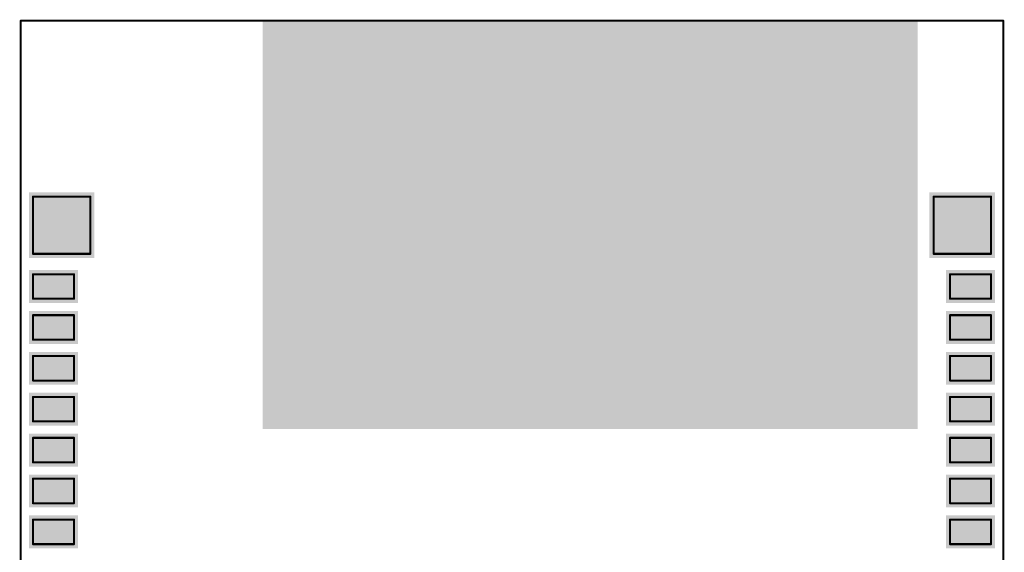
# Model space of a CAD drawing. Header units: inches. Extents: x -0.237 to 0.361, y -0.313 to 0.396.
# Tile 3 of 3: x -0.237 to 0.237, y 0.14 to 0.396. Entities that reach past the tile are written whole.
import ezdxf

# ---------------------------------------------------------------- set-up
doc = ezdxf.new("R2010")
doc.units = ezdxf.units.IN
doc.header["$MEASUREMENT"] = 0
for name, color, linetype in [('Keep-Out Layer', 6, 'Continuous'), ('Top Layer', 1, 'Continuous'), ('Top Paste', 8, 'Continuous'), ('Top Solder', 216, 'Continuous'), ('Top Top Assembly-Bottom Assembly', 56, 'Continuous')]:
    doc.layers.add(name, color=color, linetype=linetype)

msp = doc.modelspace()

# ---------------------------------------------------------------- hatches: boundary and pattern name
at = {"layer": 'Keep-Out Layer'}
msp.add_hatch(color=6, dxfattribs=at).paths.add_polyline_path([(-0.11991, 0.19916), (0.19505, 0.19916), (0.19505, 0.39601), (-0.11991, 0.39601)])
at = {"layer": 'Top Layer'}
for points in [[(-0.20276, 0.28346), (-0.23031, 0.28346), (-0.23031, 0.31102), (-0.20276, 0.31102)], [(0.20276, 0.31102), (0.23031, 0.31102), (0.23031, 0.28346), (0.20276, 0.28346)], [(-0.23031, 0.26181), (-0.23031, 0.27362), (-0.21063, 0.27362), (-0.21063, 0.26181)], [(0.21063, 0.26181), (0.21063, 0.27362), (0.23031, 0.27362), (0.23031, 0.26181)], [(-0.23031, 0.24213), (-0.23031, 0.25394), (-0.21063, 0.25394), (-0.21063, 0.24213)], [(0.23031, 0.25394), (0.23031, 0.24213), (0.21063, 0.24213), (0.21063, 0.25394)], [(-0.23031, 0.22244), (-0.23031, 0.23425), (-0.21063, 0.23425), (-0.21063, 0.22244)], [(0.23031, 0.23425), (0.23031, 0.22244), (0.21063, 0.22244), (0.21063, 0.23425)], [(-0.23031, 0.20276), (-0.23031, 0.21457), (-0.21063, 0.21457), (-0.21063, 0.20276)], [(0.23031, 0.21457), (0.23031, 0.20276), (0.21063, 0.20276), (0.21063, 0.21457)], [(-0.23031, 0.18307), (-0.23031, 0.19488), (-0.21063, 0.19488), (-0.21063, 0.18307)], [(0.23031, 0.19488), (0.23031, 0.18307), (0.21063, 0.18307), (0.21063, 0.19488)], [(-0.23031, 0.16339), (-0.23031, 0.1752), (-0.21063, 0.1752), (-0.21063, 0.16339)], [(0.23031, 0.1752), (0.23031, 0.16339), (0.21063, 0.16339), (0.21063, 0.1752)], [(-0.23031, 0.1437), (-0.23031, 0.15551), (-0.21063, 0.15551), (-0.21063, 0.1437)], [(0.23031, 0.15551), (0.23031, 0.1437), (0.21063, 0.1437), (0.21063, 0.15551)]]:
    msp.add_hatch(color=1, dxfattribs=at).paths.add_polyline_path(points)
at = {"layer": 'Top Paste'}
for points in [[(-0.20276, 0.28346), (-0.23031, 0.28346), (-0.23031, 0.31102), (-0.20276, 0.31102)], [(0.20276, 0.31102), (0.23031, 0.31102), (0.23031, 0.28346), (0.20276, 0.28346)], [(-0.23031, 0.26181), (-0.23031, 0.27362), (-0.21063, 0.27362), (-0.21063, 0.26181)], [(0.21063, 0.26181), (0.21063, 0.27362), (0.23031, 0.27362), (0.23031, 0.26181)], [(-0.23031, 0.24213), (-0.23031, 0.25394), (-0.21063, 0.25394), (-0.21063, 0.24213)], [(0.23031, 0.25394), (0.23031, 0.24213), (0.21063, 0.24213), (0.21063, 0.25394)], [(-0.23031, 0.22244), (-0.23031, 0.23425), (-0.21063, 0.23425), (-0.21063, 0.22244)], [(0.23031, 0.23425), (0.23031, 0.22244), (0.21063, 0.22244), (0.21063, 0.23425)], [(-0.23031, 0.20276), (-0.23031, 0.21457), (-0.21063, 0.21457), (-0.21063, 0.20276)], [(0.23031, 0.21457), (0.23031, 0.20276), (0.21063, 0.20276), (0.21063, 0.21457)], [(-0.23031, 0.18307), (-0.23031, 0.19488), (-0.21063, 0.19488), (-0.21063, 0.18307)], [(0.23031, 0.19488), (0.23031, 0.18307), (0.21063, 0.18307), (0.21063, 0.19488)], [(-0.23031, 0.16339), (-0.23031, 0.1752), (-0.21063, 0.1752), (-0.21063, 0.16339)], [(0.23031, 0.1752), (0.23031, 0.16339), (0.21063, 0.16339), (0.21063, 0.1752)], [(-0.23031, 0.1437), (-0.23031, 0.15551), (-0.21063, 0.15551), (-0.21063, 0.1437)], [(0.23031, 0.15551), (0.23031, 0.1437), (0.21063, 0.1437), (0.21063, 0.15551)]]:
    msp.add_hatch(color=8, dxfattribs=at).paths.add_polyline_path(points)
at = {"layer": 'Top Solder'}
for points in [[(-0.20075, 0.28146), (-0.23232, 0.28146), (-0.23232, 0.31303), (-0.20075, 0.31303)], [(0.20075, 0.31303), (0.23232, 0.31303), (0.23232, 0.28146), (0.20075, 0.28146)], [(-0.23232, 0.2598), (-0.23232, 0.27563), (-0.20862, 0.27563), (-0.20862, 0.2598)], [(0.20862, 0.2598), (0.20862, 0.27563), (0.23232, 0.27563), (0.23232, 0.2598)], [(-0.23232, 0.24012), (-0.23232, 0.25594), (-0.20862, 0.25594), (-0.20862, 0.24012)], [(0.23232, 0.25594), (0.23232, 0.24012), (0.20862, 0.24012), (0.20862, 0.25594)], [(-0.23232, 0.22043), (-0.23232, 0.23626), (-0.20862, 0.23626), (-0.20862, 0.22043)], [(0.23232, 0.23626), (0.23232, 0.22043), (0.20862, 0.22043), (0.20862, 0.23626)], [(-0.23232, 0.20075), (-0.23232, 0.21657), (-0.20862, 0.21657), (-0.20862, 0.20075)], [(0.23232, 0.21657), (0.23232, 0.20075), (0.20862, 0.20075), (0.20862, 0.21657)], [(-0.23232, 0.18106), (-0.23232, 0.19689), (-0.20862, 0.19689), (-0.20862, 0.18106)], [(0.23232, 0.19689), (0.23232, 0.18106), (0.20862, 0.18106), (0.20862, 0.19689)], [(-0.23232, 0.16138), (-0.23232, 0.1772), (-0.20862, 0.1772), (-0.20862, 0.16138)], [(0.23232, 0.1772), (0.23232, 0.16138), (0.20862, 0.16138), (0.20862, 0.1772)], [(-0.23232, 0.14169), (-0.23232, 0.15752), (-0.20862, 0.15752), (-0.20862, 0.14169)], [(0.23232, 0.15752), (0.23232, 0.14169), (0.20862, 0.14169), (0.20862, 0.15752)]]:
    msp.add_hatch(color=216, dxfattribs=at).paths.add_polyline_path(points)

# ---------------------------------------------------------------- linework, layer by layer
at = {"layer": 'Top Top Assembly-Bottom Assembly'}
for points, const_width in [([(-0.23622, -0.31299), (-0.23622, 0.39567)], 0.001), ([(-0.23622, 0.39567), (0.23622, 0.39567)], 0.000984), ([(0.23622, -0.31299), (0.23622, 0.39567)], 0.001), ([(-0.23031, 0.31102), (-0.20276, 0.31102)], 0.001), ([(-0.23031, 0.28346), (-0.23031, 0.31102)], 0.001), ([(-0.20276, 0.28346), (-0.20276, 0.31102)], 0.001), ([(0.20276, 0.28346), (0.20276, 0.31102)], 0.001), ([(0.20276, 0.31102), (0.23031, 0.31102)], 0.001), ([(0.23031, 0.28346), (0.23031, 0.31102)], 0.001), ([(-0.23031, 0.28346), (-0.20276, 0.28346)], 0.001), ([(0.20276, 0.28346), (0.23031, 0.28346)], 0.001), ([(-0.23031, 0.26181), (-0.23031, 0.27362)], 0.001), ([(-0.23031, 0.27362), (-0.21063, 0.27362)], 0.001), ([(-0.21063, 0.26181), (-0.21063, 0.27362)], 0.001), ([(0.21063, 0.26181), (0.21063, 0.27362)], 0.001), ([(0.21063, 0.27362), (0.23031, 0.27362)], 0.001), ([(0.23031, 0.26181), (0.23031, 0.27362)], 0.001), ([(-0.23031, 0.26181), (-0.21063, 0.26181)], 0.001), ([(0.21063, 0.26181), (0.23031, 0.26181)], 0.001), ([(-0.23031, 0.24213), (-0.23031, 0.25394)], 0.001), ([(-0.23031, 0.25394), (-0.21063, 0.25394)], 0.001), ([(-0.21063, 0.24213), (-0.21063, 0.25394)], 0.001), ([(0.21063, 0.24213), (0.21063, 0.25394)], 0.001), ([(0.21063, 0.25394), (0.23031, 0.25394)], 0.001), ([(0.23031, 0.24213), (0.23031, 0.25394)], 0.001), ([(-0.23031, 0.24213), (-0.21063, 0.24213)], 0.001), ([(0.21063, 0.24213), (0.23031, 0.24213)], 0.001), ([(-0.23031, 0.22244), (-0.23031, 0.23425)], 0.001), ([(-0.23031, 0.23425), (-0.21063, 0.23425)], 0.001), ([(-0.21063, 0.22244), (-0.21063, 0.23425)], 0.001), ([(0.21063, 0.22244), (0.21063, 0.23425)], 0.001), ([(0.21063, 0.23425), (0.23031, 0.23425)], 0.001), ([(0.23031, 0.22244), (0.23031, 0.23425)], 0.001), ([(-0.23031, 0.22244), (-0.21063, 0.22244)], 0.001), ([(0.21063, 0.22244), (0.23031, 0.22244)], 0.001), ([(-0.23031, 0.20276), (-0.23031, 0.21457)], 0.001), ([(-0.23031, 0.21457), (-0.21063, 0.21457)], 0.001), ([(-0.21063, 0.20276), (-0.21063, 0.21457)], 0.001), ([(0.21063, 0.20276), (0.21063, 0.21457)], 0.001), ([(0.21063, 0.21457), (0.23031, 0.21457)], 0.001), ([(0.23031, 0.20276), (0.23031, 0.21457)], 0.001), ([(-0.23031, 0.20276), (-0.21063, 0.20276)], 0.001), ([(0.21063, 0.20276), (0.23031, 0.20276)], 0.001), ([(-0.23031, 0.18307), (-0.23031, 0.19488)], 0.001), ([(-0.23031, 0.19488), (-0.21063, 0.19488)], 0.001), ([(-0.21063, 0.18307), (-0.21063, 0.19488)], 0.001), ([(0.21063, 0.18307), (0.21063, 0.19488)], 0.001), ([(0.21063, 0.19488), (0.23031, 0.19488)], 0.001), ([(0.23031, 0.18307), (0.23031, 0.19488)], 0.001), ([(-0.23031, 0.18307), (-0.21063, 0.18307)], 0.001), ([(0.21063, 0.18307), (0.23031, 0.18307)], 0.001), ([(-0.23031, 0.16339), (-0.23031, 0.1752)], 0.001), ([(-0.23031, 0.1752), (-0.21063, 0.1752)], 0.001), ([(-0.21063, 0.16339), (-0.21063, 0.1752)], 0.001), ([(0.21063, 0.16339), (0.21063, 0.1752)], 0.001), ([(0.21063, 0.1752), (0.23031, 0.1752)], 0.001), ([(0.23031, 0.16339), (0.23031, 0.1752)], 0.001), ([(-0.23031, 0.16339), (-0.21063, 0.16339)], 0.001), ([(0.21063, 0.16339), (0.23031, 0.16339)], 0.001), ([(-0.23031, 0.1437), (-0.23031, 0.15551)], 0.001), ([(-0.23031, 0.15551), (-0.21063, 0.15551)], 0.001), ([(-0.21063, 0.1437), (-0.21063, 0.15551)], 0.001), ([(0.21063, 0.1437), (0.21063, 0.15551)], 0.001), ([(0.21063, 0.15551), (0.23031, 0.15551)], 0.001), ([(0.23031, 0.1437), (0.23031, 0.15551)], 0.001), ([(-0.23031, 0.1437), (-0.21063, 0.1437)], 0.001), ([(0.21063, 0.1437), (0.23031, 0.1437)], 0.001)]:
    msp.add_lwpolyline(points, dxfattribs=dict(at, const_width=const_width))
for points, const_width in [([(-0.23647, 0.39567, 1), (-0.23597, 0.39567, 1)], 0.0005), ([(-0.23647, 0.39567, 1), (-0.23597, 0.39567, 1)], 0.000492), ([(0.23597, 0.39567, 1), (0.23647, 0.39567, 1)], 0.0005), ([(0.23597, 0.39567, 1), (0.23647, 0.39567, 1)], 0.000492), ([(-0.23056, 0.31102, 1), (-0.23006, 0.31102, 1)], 0.0005), ([(-0.23056, 0.31102, 1), (-0.23006, 0.31102, 1)], 0.0005), ([(-0.20301, 0.31102, 1), (-0.20251, 0.31102, 1)], 0.0005), ([(-0.20301, 0.31102, 1), (-0.20251, 0.31102, 1)], 0.0005), ([(0.20251, 0.31102, 1), (0.20301, 0.31102, 1)], 0.0005), ([(0.20251, 0.31102, 1), (0.20301, 0.31102, 1)], 0.0005), ([(0.23007, 0.31102, 1), (0.23057, 0.31102, 1)], 0.0005), ([(0.23007, 0.31102, 1), (0.23057, 0.31102, 1)], 0.0005), ([(-0.23056, 0.28346, 1), (-0.23006, 0.28346, 1)], 0.0005), ([(-0.23056, 0.28346, 1), (-0.23006, 0.28346, 1)], 0.0005), ([(-0.20301, 0.28346, 1), (-0.20251, 0.28346, 1)], 0.0005), ([(-0.20301, 0.28346, 1), (-0.20251, 0.28346, 1)], 0.0005), ([(0.20251, 0.28346, 1), (0.20301, 0.28346, 1)], 0.0005), ([(0.20251, 0.28346, 1), (0.20301, 0.28346, 1)], 0.0005), ([(0.23007, 0.28346, 1), (0.23057, 0.28346, 1)], 0.0005), ([(0.23007, 0.28346, 1), (0.23057, 0.28346, 1)], 0.0005), ([(-0.23056, 0.27362, 1), (-0.23006, 0.27362, 1)], 0.0005), ([(-0.23056, 0.27362, 1), (-0.23006, 0.27362, 1)], 0.0005), ([(-0.21088, 0.27362, 1), (-0.21038, 0.27362, 1)], 0.0005), ([(-0.21088, 0.27362, 1), (-0.21038, 0.27362, 1)], 0.0005), ([(0.21038, 0.27362, 1), (0.21088, 0.27362, 1)], 0.0005), ([(0.21038, 0.27362, 1), (0.21088, 0.27362, 1)], 0.0005), ([(0.23006, 0.27362, 1), (0.23056, 0.27362, 1)], 0.0005), ([(0.23006, 0.27362, 1), (0.23056, 0.27362, 1)], 0.0005), ([(-0.23056, 0.26181, 1), (-0.23006, 0.26181, 1)], 0.0005), ([(-0.23056, 0.26181, 1), (-0.23006, 0.26181, 1)], 0.0005), ([(-0.21088, 0.26181, 1), (-0.21038, 0.26181, 1)], 0.0005), ([(-0.21088, 0.26181, 1), (-0.21038, 0.26181, 1)], 0.0005), ([(0.21038, 0.26181, 1), (0.21088, 0.26181, 1)], 0.0005), ([(0.21038, 0.26181, 1), (0.21088, 0.26181, 1)], 0.0005), ([(0.23006, 0.26181, 1), (0.23056, 0.26181, 1)], 0.0005), ([(0.23006, 0.26181, 1), (0.23056, 0.26181, 1)], 0.0005), ([(-0.23056, 0.25394, 1), (-0.23006, 0.25394, 1)], 0.0005), ([(-0.23056, 0.25394, 1), (-0.23006, 0.25394, 1)], 0.0005), ([(-0.21088, 0.25394, 1), (-0.21038, 0.25394, 1)], 0.0005), ([(-0.21088, 0.25394, 1), (-0.21038, 0.25394, 1)], 0.0005), ([(0.21038, 0.25394, 1), (0.21088, 0.25394, 1)], 0.0005), ([(0.21038, 0.25394, 1), (0.21088, 0.25394, 1)], 0.0005), ([(0.23006, 0.25394, 1), (0.23056, 0.25394, 1)], 0.0005), ([(0.23006, 0.25394, 1), (0.23056, 0.25394, 1)], 0.0005), ([(-0.23056, 0.24213, 1), (-0.23006, 0.24213, 1)], 0.0005), ([(-0.23056, 0.24213, 1), (-0.23006, 0.24213, 1)], 0.0005), ([(-0.21088, 0.24213, 1), (-0.21038, 0.24213, 1)], 0.0005), ([(-0.21088, 0.24213, 1), (-0.21038, 0.24213, 1)], 0.0005), ([(0.21038, 0.24213, 1), (0.21088, 0.24213, 1)], 0.0005), ([(0.21038, 0.24213, 1), (0.21088, 0.24213, 1)], 0.0005), ([(0.23006, 0.24213, 1), (0.23056, 0.24213, 1)], 0.0005), ([(0.23006, 0.24213, 1), (0.23056, 0.24213, 1)], 0.0005), ([(-0.23056, 0.23425, 1), (-0.23006, 0.23425, 1)], 0.0005), ([(-0.23056, 0.23425, 1), (-0.23006, 0.23425, 1)], 0.0005), ([(-0.21088, 0.23425, 1), (-0.21038, 0.23425, 1)], 0.0005), ([(-0.21088, 0.23425, 1), (-0.21038, 0.23425, 1)], 0.0005), ([(0.21038, 0.23425, 1), (0.21088, 0.23425, 1)], 0.0005), ([(0.21038, 0.23425, 1), (0.21088, 0.23425, 1)], 0.0005), ([(0.23006, 0.23425, 1), (0.23056, 0.23425, 1)], 0.0005), ([(0.23006, 0.23425, 1), (0.23056, 0.23425, 1)], 0.0005), ([(-0.23056, 0.22244, 1), (-0.23006, 0.22244, 1)], 0.0005), ([(-0.23056, 0.22244, 1), (-0.23006, 0.22244, 1)], 0.0005), ([(-0.21088, 0.22244, 1), (-0.21038, 0.22244, 1)], 0.0005), ([(-0.21088, 0.22244, 1), (-0.21038, 0.22244, 1)], 0.0005), ([(0.21038, 0.22244, 1), (0.21088, 0.22244, 1)], 0.0005), ([(0.21038, 0.22244, 1), (0.21088, 0.22244, 1)], 0.0005), ([(0.23006, 0.22244, 1), (0.23056, 0.22244, 1)], 0.0005), ([(0.23006, 0.22244, 1), (0.23056, 0.22244, 1)], 0.0005), ([(-0.23056, 0.21457, 1), (-0.23006, 0.21457, 1)], 0.0005), ([(-0.23056, 0.21457, 1), (-0.23006, 0.21457, 1)], 0.0005), ([(-0.21088, 0.21457, 1), (-0.21038, 0.21457, 1)], 0.0005), ([(-0.21088, 0.21457, 1), (-0.21038, 0.21457, 1)], 0.0005), ([(0.21038, 0.21457, 1), (0.21088, 0.21457, 1)], 0.0005), ([(0.21038, 0.21457, 1), (0.21088, 0.21457, 1)], 0.0005), ([(0.23006, 0.21457, 1), (0.23056, 0.21457, 1)], 0.0005), ([(0.23006, 0.21457, 1), (0.23056, 0.21457, 1)], 0.0005), ([(-0.23056, 0.20276, 1), (-0.23006, 0.20276, 1)], 0.0005), ([(-0.23056, 0.20276, 1), (-0.23006, 0.20276, 1)], 0.0005), ([(-0.21088, 0.20276, 1), (-0.21038, 0.20276, 1)], 0.0005), ([(-0.21088, 0.20276, 1), (-0.21038, 0.20276, 1)], 0.0005), ([(0.21038, 0.20276, 1), (0.21088, 0.20276, 1)], 0.0005), ([(0.21038, 0.20276, 1), (0.21088, 0.20276, 1)], 0.0005), ([(0.23006, 0.20276, 1), (0.23056, 0.20276, 1)], 0.0005), ([(0.23006, 0.20276, 1), (0.23056, 0.20276, 1)], 0.0005), ([(-0.23056, 0.19488, 1), (-0.23006, 0.19488, 1)], 0.0005), ([(-0.23056, 0.19488, 1), (-0.23006, 0.19488, 1)], 0.0005), ([(-0.21088, 0.19488, 1), (-0.21038, 0.19488, 1)], 0.0005), ([(-0.21088, 0.19488, 1), (-0.21038, 0.19488, 1)], 0.0005), ([(0.21038, 0.19488, 1), (0.21088, 0.19488, 1)], 0.0005), ([(0.21038, 0.19488, 1), (0.21088, 0.19488, 1)], 0.0005), ([(0.23006, 0.19488, 1), (0.23056, 0.19488, 1)], 0.0005), ([(0.23006, 0.19488, 1), (0.23056, 0.19488, 1)], 0.0005), ([(-0.23056, 0.18307, 1), (-0.23006, 0.18307, 1)], 0.0005), ([(-0.23056, 0.18307, 1), (-0.23006, 0.18307, 1)], 0.0005), ([(-0.21088, 0.18307, 1), (-0.21038, 0.18307, 1)], 0.0005), ([(-0.21088, 0.18307, 1), (-0.21038, 0.18307, 1)], 0.0005), ([(0.21038, 0.18307, 1), (0.21088, 0.18307, 1)], 0.0005), ([(0.21038, 0.18307, 1), (0.21088, 0.18307, 1)], 0.0005), ([(0.23006, 0.18307, 1), (0.23056, 0.18307, 1)], 0.0005), ([(0.23006, 0.18307, 1), (0.23056, 0.18307, 1)], 0.0005), ([(-0.23056, 0.1752, 1), (-0.23006, 0.1752, 1)], 0.0005), ([(-0.23056, 0.1752, 1), (-0.23006, 0.1752, 1)], 0.0005), ([(-0.21088, 0.1752, 1), (-0.21038, 0.1752, 1)], 0.0005), ([(-0.21088, 0.1752, 1), (-0.21038, 0.1752, 1)], 0.0005), ([(0.21038, 0.1752, 1), (0.21088, 0.1752, 1)], 0.0005), ([(0.21038, 0.1752, 1), (0.21088, 0.1752, 1)], 0.0005), ([(0.23006, 0.1752, 1), (0.23056, 0.1752, 1)], 0.0005), ([(0.23006, 0.1752, 1), (0.23056, 0.1752, 1)], 0.0005), ([(-0.23056, 0.16339, 1), (-0.23006, 0.16339, 1)], 0.0005), ([(-0.23056, 0.16339, 1), (-0.23006, 0.16339, 1)], 0.0005), ([(-0.21088, 0.16339, 1), (-0.21038, 0.16339, 1)], 0.0005), ([(-0.21088, 0.16339, 1), (-0.21038, 0.16339, 1)], 0.0005), ([(0.21038, 0.16339, 1), (0.21088, 0.16339, 1)], 0.0005), ([(0.21038, 0.16339, 1), (0.21088, 0.16339, 1)], 0.0005), ([(0.23006, 0.16339, 1), (0.23056, 0.16339, 1)], 0.0005), ([(0.23006, 0.16339, 1), (0.23056, 0.16339, 1)], 0.0005), ([(-0.23056, 0.15551, 1), (-0.23006, 0.15551, 1)], 0.0005), ([(-0.23056, 0.15551, 1), (-0.23006, 0.15551, 1)], 0.0005), ([(-0.21088, 0.15551, 1), (-0.21038, 0.15551, 1)], 0.0005), ([(-0.21088, 0.15551, 1), (-0.21038, 0.15551, 1)], 0.0005), ([(0.21038, 0.15551, 1), (0.21088, 0.15551, 1)], 0.0005), ([(0.21038, 0.15551, 1), (0.21088, 0.15551, 1)], 0.0005), ([(0.23006, 0.15551, 1), (0.23056, 0.15551, 1)], 0.0005), ([(0.23006, 0.15551, 1), (0.23056, 0.15551, 1)], 0.0005), ([(-0.23056, 0.1437, 1), (-0.23006, 0.1437, 1)], 0.0005), ([(-0.23056, 0.1437, 1), (-0.23006, 0.1437, 1)], 0.0005), ([(-0.21088, 0.1437, 1), (-0.21038, 0.1437, 1)], 0.0005), ([(-0.21088, 0.1437, 1), (-0.21038, 0.1437, 1)], 0.0005), ([(0.21038, 0.1437, 1), (0.21088, 0.1437, 1)], 0.0005), ([(0.21038, 0.1437, 1), (0.21088, 0.1437, 1)], 0.0005), ([(0.23006, 0.1437, 1), (0.23056, 0.1437, 1)], 0.0005), ([(0.23006, 0.1437, 1), (0.23056, 0.1437, 1)], 0.0005)]:
    msp.add_lwpolyline(points, format="xyb", close=True, dxfattribs=dict(at, const_width=const_width))

doc.saveas('drawing.dxf')
